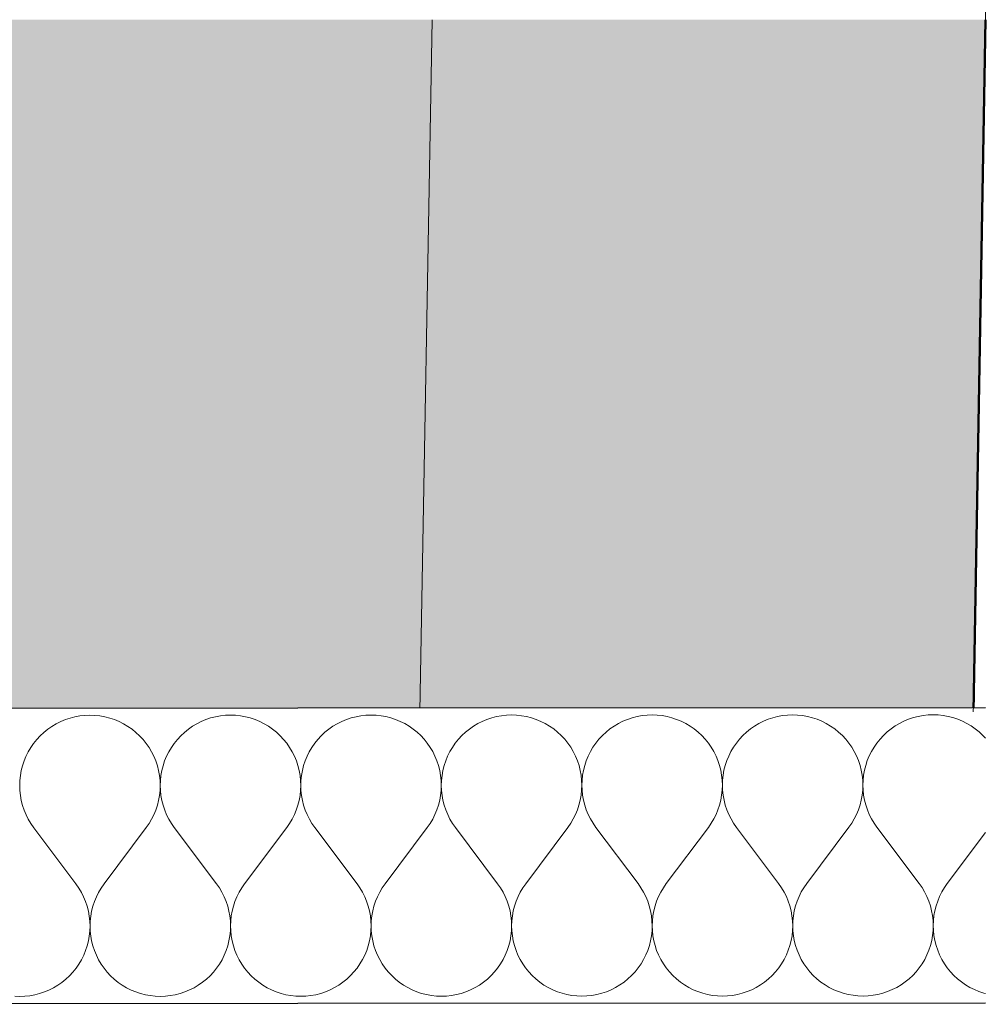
# Model space of a CAD drawing. Header units: millimetres. Extents: x -25972 to 4435, y -2839 to 20217.
# Tile 18 of 110: x -16533 to -16009, y 191 to 725. Entities that reach past the tile are written whole.
import ezdxf

# ---------------------------------------------------------------- set-up
doc = ezdxf.new("R2010")
doc.units = ezdxf.units.MM
doc.header["$MEASUREMENT"] = 0
doc.linetypes.add('Wipeout_Contour', pattern=[1000, 0, -1000])
for name, color, linetype in [('7._POHLED ZÁPADNÍ_2_2D prvky - obecné', 7, 'Continuous'), ('7._POHLED ZÁPADNÍ_2_3D prvky fasada nove', 7, 'Continuous'), ('7._POHLED ZÁPADNÍ_2_Konstrukce - nosné', 7, 'Continuous'), ('7._POHLED ZÁPADNÍ_2_Nové_Konstrukce - nosné', 7, 'Continuous'), ('7._POHLED ZÁPADNÍ_2_Nové_Výplně – Řezové', 7, 'Continuous'), ('7._POHLED ZÁPADNÍ_2_Výplně – Řezové', 7, 'Continuous')]:
    doc.layers.add(name, color=color, linetype=linetype)

# ---------------------------------------------------------------- blocks, each defined once
blk = doc.blocks.new('*X15', base_point=(-26263.07, -5016.56))
at = {"layer": '7._POHLED ZÁPADNÍ_2_Nové_Výplně – Řezové', "color": 21, "linetype": 'Continuous', "lineweight": 20, "true_color": 0xffaaaa}
for p, q in [((-16503.51, 346.96), (-16506.14, 346.28)), ((-16500.83, 347.44), (-16503.51, 346.96)), ((-16498.13, 347.73), (-16500.83, 347.44)), ((-16495.41, 347.83), (-16498.13, 347.73)), ((-16492.69, 347.73), (-16495.41, 347.83)), ((-16489.98, 347.45), (-16492.69, 347.73)), ((-16487.31, 346.96), (-16489.98, 347.45)), ((-16484.67, 346.29), (-16487.31, 346.96)), ((-16427.32, 346.99), (-16429.95, 346.32)), ((-16424.64, 347.48), (-16427.32, 346.99)), ((-16421.94, 347.77), (-16424.64, 347.48)), ((-16419.22, 347.87), (-16421.94, 347.77)), ((-16416.5, 347.77), (-16419.22, 347.87)), ((-16413.79, 347.48), (-16416.5, 347.77)), ((-16411.12, 347), (-16413.79, 347.48)), ((-16408.48, 346.33), (-16411.12, 347)), ((-16351.13, 347.03), (-16353.76, 346.35)), ((-16348.45, 347.51), (-16351.13, 347.03)), ((-16345.74, 347.81), (-16348.45, 347.51)), ((-16343.03, 347.9), (-16345.74, 347.81)), ((-16340.31, 347.81), (-16343.03, 347.9)), ((-16337.6, 347.52), (-16340.31, 347.81)), ((-16334.92, 347.04), (-16337.6, 347.52)), ((-16332.29, 346.36), (-16334.92, 347.04)), ((-16274.94, 347.07), (-16277.57, 346.39)), ((-16272.26, 347.55), (-16274.94, 347.07)), ((-16269.55, 347.84), (-16272.26, 347.55)), ((-16266.84, 347.94), (-16269.55, 347.84)), ((-16264.12, 347.84), (-16266.84, 347.94)), ((-16261.41, 347.55), (-16264.12, 347.84)), ((-16258.73, 347.07), (-16261.41, 347.55)), ((-16256.1, 346.4), (-16258.73, 347.07)), ((-16198.75, 347.1), (-16201.38, 346.43)), ((-16196.07, 347.59), (-16198.75, 347.1)), ((-16193.36, 347.88), (-16196.07, 347.59)), ((-16190.65, 347.98), (-16193.36, 347.88)), ((-16187.93, 347.88), (-16190.65, 347.98)), ((-16185.22, 347.59), (-16187.93, 347.88)), ((-16182.54, 347.11), (-16185.22, 347.59)), ((-16179.91, 346.44), (-16182.54, 347.11)), ((-16122.56, 347.14), (-16125.19, 346.46)), ((-16119.88, 347.62), (-16122.56, 347.14)), ((-16117.17, 347.92), (-16119.88, 347.62)), ((-16114.45, 348.01), (-16117.17, 347.92)), ((-16111.74, 347.92), (-16114.45, 348.01)), ((-16109.03, 347.63), (-16111.74, 347.92)), ((-16106.35, 347.15), (-16109.03, 347.63)), ((-16103.72, 346.47), (-16106.35, 347.15)), ((-16046.36, 347.17), (-16049, 346.5)), ((-16043.69, 347.66), (-16046.36, 347.17)), ((-16040.98, 347.95), (-16043.69, 347.66)), ((-16038.26, 348.05), (-16040.98, 347.95)), ((-16035.55, 347.95), (-16038.26, 348.05)), ((-16032.84, 347.66), (-16035.55, 347.95)), ((-16030.16, 347.18), (-16032.84, 347.66)), ((-16027.53, 346.51), (-16030.16, 347.18)), ((-16516.01, 341.77), (-16518.24, 340.22)), ((-16513.67, 343.16), (-16516.01, 341.77)), ((-16511.24, 344.38), (-16513.67, 343.16)), ((-16508.72, 345.42), (-16511.24, 344.38)), ((-16506.14, 346.28), (-16508.72, 345.42)), ((-16482.09, 345.43), (-16484.67, 346.29)), ((-16479.57, 344.39), (-16482.09, 345.43)), ((-16477.14, 343.18), (-16479.57, 344.39)), ((-16474.8, 341.79), (-16477.14, 343.18)), ((-16472.57, 340.24), (-16474.8, 341.79)), ((-16439.82, 341.81), (-16442.05, 340.25)), ((-16437.48, 343.19), (-16439.82, 341.81)), ((-16435.05, 344.41), (-16437.48, 343.19)), ((-16432.53, 345.46), (-16435.05, 344.41)), ((-16429.95, 346.32), (-16432.53, 345.46)), ((-16405.9, 345.47), (-16408.48, 346.33)), ((-16403.38, 344.43), (-16405.9, 345.47)), ((-16400.95, 343.21), (-16403.38, 344.43)), ((-16398.61, 341.82), (-16400.95, 343.21)), ((-16396.38, 340.27), (-16398.61, 341.82)), ((-16363.63, 341.84), (-16365.86, 340.29)), ((-16361.29, 343.23), (-16363.63, 341.84)), ((-16358.86, 344.45), (-16361.29, 343.23)), ((-16356.34, 345.49), (-16358.86, 344.45)), ((-16353.76, 346.35), (-16356.34, 345.49)), ((-16329.71, 345.51), (-16332.29, 346.36)), ((-16327.19, 344.47), (-16329.71, 345.51)), ((-16324.76, 343.25), (-16327.19, 344.47)), ((-16322.42, 341.86), (-16324.76, 343.25)), ((-16320.18, 340.31), (-16322.42, 341.86)), ((-16287.44, 341.88), (-16289.67, 340.32)), ((-16285.1, 343.27), (-16287.44, 341.88)), ((-16282.67, 344.49), (-16285.1, 343.27)), ((-16280.15, 345.53), (-16282.67, 344.49)), ((-16277.57, 346.39), (-16280.15, 345.53)), ((-16253.52, 345.54), (-16256.1, 346.4)), ((-16251, 344.5), (-16253.52, 345.54)), ((-16248.57, 343.29), (-16251, 344.5)), ((-16246.23, 341.9), (-16248.57, 343.29)), ((-16243.99, 340.35), (-16246.23, 341.9)), ((-16211.25, 341.91), (-16213.48, 340.36)), ((-16208.91, 343.3), (-16211.25, 341.91)), ((-16206.47, 344.52), (-16208.91, 343.3)), ((-16203.96, 345.57), (-16206.47, 344.52)), ((-16201.38, 346.43), (-16203.96, 345.57)), ((-16177.33, 345.58), (-16179.91, 346.44)), ((-16174.81, 344.54), (-16177.33, 345.58)), ((-16172.38, 343.32), (-16174.81, 344.54)), ((-16170.04, 341.93), (-16172.38, 343.32)), ((-16167.8, 340.38), (-16170.04, 341.93)), ((-16135.06, 341.95), (-16137.29, 340.4)), ((-16132.72, 343.34), (-16135.06, 341.95)), ((-16130.28, 344.56), (-16132.72, 343.34)), ((-16127.77, 345.6), (-16130.28, 344.56)), ((-16125.19, 346.46), (-16127.77, 345.6)), ((-16101.14, 345.62), (-16103.72, 346.47)), ((-16098.62, 344.58), (-16101.14, 345.62)), ((-16096.19, 343.36), (-16098.62, 344.58)), ((-16093.85, 341.97), (-16096.19, 343.36)), ((-16091.61, 340.42), (-16093.85, 341.97)), ((-16058.86, 341.99), (-16061.1, 340.43)), ((-16056.53, 343.38), (-16058.86, 341.99)), ((-16054.09, 344.6), (-16056.53, 343.38)), ((-16051.58, 345.64), (-16054.09, 344.6)), ((-16049, 346.5), (-16051.58, 345.64)), ((-16024.94, 345.65), (-16027.53, 346.51)), ((-16022.43, 344.61), (-16024.94, 345.65)), ((-16020, 343.4), (-16022.43, 344.61)), ((-16017.66, 342.01), (-16020, 343.4)), ((-16015.42, 340.46), (-16017.66, 342.01)), ((-16522.35, 336.65), (-16524.2, 334.66)), ((-16520.36, 338.51), (-16522.35, 336.65)), ((-16518.24, 340.22), (-16520.36, 338.51)), ((-16470.45, 338.53), (-16472.57, 340.24)), ((-16468.46, 336.68), (-16470.45, 338.53)), ((-16466.6, 334.69), (-16468.46, 336.68)), ((-16446.16, 336.69), (-16448.01, 334.7)), ((-16444.17, 338.54), (-16446.16, 336.69)), ((-16442.05, 340.25), (-16444.17, 338.54)), ((-16394.26, 338.57), (-16396.38, 340.27)), ((-16392.27, 336.71), (-16394.26, 338.57)), ((-16390.41, 334.72), (-16392.27, 336.71)), ((-16369.97, 336.72), (-16371.82, 334.73)), ((-16367.98, 338.58), (-16369.97, 336.72)), ((-16365.86, 340.29), (-16367.98, 338.58)), ((-16318.07, 338.6), (-16320.18, 340.31)), ((-16316.07, 336.75), (-16318.07, 338.6)), ((-16314.22, 334.76), (-16316.07, 336.75)), ((-16293.78, 336.76), (-16295.63, 334.77)), ((-16291.79, 338.62), (-16293.78, 336.76)), ((-16289.67, 340.32), (-16291.79, 338.62)), ((-16241.88, 338.64), (-16243.99, 340.35)), ((-16239.88, 336.79), (-16241.88, 338.64)), ((-16238.03, 334.8), (-16239.88, 336.79)), ((-16217.59, 336.8), (-16219.44, 334.8)), ((-16215.6, 338.65), (-16217.59, 336.8)), ((-16213.48, 340.36), (-16215.6, 338.65)), ((-16165.69, 338.68), (-16167.8, 340.38)), ((-16163.69, 336.82), (-16165.69, 338.68)), ((-16161.84, 334.83), (-16163.69, 336.82)), ((-16141.4, 336.83), (-16143.25, 334.84)), ((-16139.41, 338.69), (-16141.4, 336.83)), ((-16137.29, 340.4), (-16139.41, 338.69)), ((-16089.49, 338.71), (-16091.61, 340.42)), ((-16087.5, 336.86), (-16089.49, 338.71)), ((-16085.65, 334.87), (-16087.5, 336.86)), ((-16065.2, 336.87), (-16067.06, 334.88)), ((-16063.22, 338.73), (-16065.2, 336.87)), ((-16061.1, 340.43), (-16063.22, 338.73)), ((-16013.3, 338.75), (-16015.42, 340.46)), ((-16011.31, 336.9), (-16013.3, 338.75)), ((-16009.95, 335.43), (-16011.31, 336.9)), ((-16525.91, 332.54), (-16527.45, 330.3)), ((-16524.2, 334.66), (-16525.91, 332.54)), ((-16464.89, 332.57), (-16466.6, 334.69)), ((-16463.34, 330.33), (-16464.89, 332.57)), ((-16449.71, 332.58), (-16451.26, 330.34)), ((-16448.01, 334.7), (-16449.71, 332.58)), ((-16388.7, 332.6), (-16390.41, 334.72)), ((-16387.15, 330.37), (-16388.7, 332.6)), ((-16373.52, 332.61), (-16375.07, 330.38)), ((-16371.82, 334.73), (-16373.52, 332.61)), ((-16312.51, 332.64), (-16314.22, 334.76)), ((-16310.96, 330.41), (-16312.51, 332.64)), ((-16297.33, 332.65), (-16298.88, 330.41)), ((-16295.63, 334.77), (-16297.33, 332.65)), ((-16236.32, 332.68), (-16238.03, 334.8)), ((-16234.77, 330.44), (-16236.32, 332.68)), ((-16221.14, 332.69), (-16222.69, 330.45)), ((-16219.44, 334.8), (-16221.14, 332.69)), ((-16160.13, 332.71), (-16161.84, 334.83)), ((-16158.58, 330.48), (-16160.13, 332.71)), ((-16144.95, 332.72), (-16146.5, 330.49)), ((-16143.25, 334.84), (-16144.95, 332.72)), ((-16083.94, 332.75), (-16085.65, 334.87)), ((-16082.39, 330.52), (-16083.94, 332.75)), ((-16068.76, 332.76), (-16070.31, 330.52)), ((-16067.06, 334.88), (-16068.76, 332.76)), ((-16530.06, 325.53), (-16531.09, 323.01)), ((-16528.84, 327.96), (-16530.06, 325.53)), ((-16527.45, 330.3), (-16528.84, 327.96)), ((-16461.95, 327.99), (-16463.34, 330.33)), ((-16460.74, 325.56), (-16461.95, 327.99)), ((-16459.7, 323.05), (-16460.74, 325.56)), ((-16453.87, 325.56), (-16454.9, 323.05)), ((-16452.65, 328), (-16453.87, 325.56)), ((-16451.26, 330.34), (-16452.65, 328)), ((-16385.76, 328.03), (-16387.15, 330.37)), ((-16384.55, 325.6), (-16385.76, 328.03)), ((-16383.5, 323.08), (-16384.55, 325.6)), ((-16377.68, 325.6), (-16378.71, 323.09)), ((-16376.46, 328.03), (-16377.68, 325.6)), ((-16375.07, 330.38), (-16376.46, 328.03)), ((-16309.57, 328.07), (-16310.96, 330.41)), ((-16308.36, 325.63), (-16309.57, 328.07)), ((-16307.31, 323.12), (-16308.36, 325.63)), ((-16301.48, 325.64), (-16302.52, 323.12)), ((-16300.27, 328.07), (-16301.48, 325.64)), ((-16298.88, 330.41), (-16300.27, 328.07)), ((-16233.38, 328.1), (-16234.77, 330.44)), ((-16232.16, 325.67), (-16233.38, 328.1)), ((-16231.12, 323.16), (-16232.16, 325.67)), ((-16225.29, 325.67), (-16226.33, 323.16)), ((-16224.08, 328.11), (-16225.29, 325.67)), ((-16222.69, 330.45), (-16224.08, 328.11)), ((-16157.19, 328.14), (-16158.58, 330.48)), ((-16155.97, 325.71), (-16157.19, 328.14)), ((-16154.93, 323.19), (-16155.97, 325.71)), ((-16149.1, 325.71), (-16150.14, 323.2)), ((-16147.89, 328.14), (-16149.1, 325.71)), ((-16146.5, 330.49), (-16147.89, 328.14)), ((-16081, 328.18), (-16082.39, 330.52)), ((-16079.78, 325.74), (-16081, 328.18)), ((-16078.74, 323.23), (-16079.78, 325.74)), ((-16072.91, 325.75), (-16073.95, 323.23)), ((-16071.7, 328.18), (-16072.91, 325.75)), ((-16070.31, 330.52), (-16071.7, 328.18)), ((-16531.95, 320.43), (-16532.62, 317.79)), ((-16531.09, 323.01), (-16531.95, 320.43)), ((-16458.84, 320.47), (-16459.7, 323.05)), ((-16458.16, 317.83), (-16458.84, 320.47)), ((-16455.76, 320.47), (-16456.43, 317.83)), ((-16454.9, 323.05), (-16455.76, 320.47)), ((-16382.65, 320.5), (-16383.5, 323.08)), ((-16381.97, 317.87), (-16382.65, 320.5)), ((-16379.57, 320.5), (-16380.24, 317.87)), ((-16378.71, 323.09), (-16379.57, 320.5)), ((-16306.46, 320.54), (-16307.31, 323.12)), ((-16305.78, 317.9), (-16306.46, 320.54)), ((-16303.38, 320.54), (-16304.05, 317.9)), ((-16302.52, 323.12), (-16303.38, 320.54)), ((-16230.26, 320.58), (-16231.12, 323.16)), ((-16229.59, 317.94), (-16230.26, 320.58)), ((-16227.19, 320.58), (-16227.86, 317.94)), ((-16226.33, 323.16), (-16227.19, 320.58)), ((-16154.07, 320.61), (-16154.93, 323.19)), ((-16153.4, 317.98), (-16154.07, 320.61)), ((-16151, 320.61), (-16151.67, 317.98)), ((-16150.14, 323.2), (-16151, 320.61)), ((-16077.88, 320.65), (-16078.74, 323.23)), ((-16077.21, 318.01), (-16077.88, 320.65)), ((-16074.81, 320.65), (-16075.48, 318.01)), ((-16073.95, 323.23), (-16074.81, 320.65)), ((-16533.1, 315.12), (-16533.39, 312.41)), ((-16532.62, 317.79), (-16533.1, 315.12)), ((-16457.68, 315.15), (-16458.16, 317.83)), ((-16457.39, 312.45), (-16457.68, 315.15)), ((-16456.91, 315.15), (-16457.2, 312.45)), ((-16456.43, 317.83), (-16456.91, 315.15)), ((-16381.49, 315.19), (-16381.97, 317.87)), ((-16381.2, 312.48), (-16381.49, 315.19)), ((-16380.72, 315.19), (-16381.01, 312.48)), ((-16380.24, 317.87), (-16380.72, 315.19)), ((-16305.3, 315.23), (-16305.78, 317.9)), ((-16305.01, 312.52), (-16305.3, 315.23)), ((-16304.53, 315.23), (-16304.82, 312.52)), ((-16304.05, 317.9), (-16304.53, 315.23)), ((-16229.11, 315.26), (-16229.59, 317.94)), ((-16228.82, 312.56), (-16229.11, 315.26)), ((-16228.34, 315.26), (-16228.63, 312.56)), ((-16227.86, 317.94), (-16228.34, 315.26)), ((-16152.92, 315.3), (-16153.4, 317.98)), ((-16152.63, 312.59), (-16152.92, 315.3)), ((-16152.15, 315.3), (-16152.44, 312.59)), ((-16151.67, 317.98), (-16152.15, 315.3)), ((-16076.73, 315.34), (-16077.21, 318.01)), ((-16076.44, 312.63), (-16076.73, 315.34)), ((-16075.96, 315.34), (-16076.25, 312.63)), ((-16075.48, 318.01), (-16075.96, 315.34)), ((-16533.39, 312.41), (-16533.48, 309.69)), ((-16533.48, 309.69), (-16533.38, 306.97)), ((-16457.29, 309.73), (-16457.39, 312.45)), ((-16457.39, 307.01), (-16457.29, 309.73)), ((-16457.2, 312.45), (-16457.29, 309.73)), ((-16457.29, 309.73), (-16457.19, 307.01)), ((-16381.1, 309.77), (-16381.2, 312.48)), ((-16381.2, 307.05), (-16381.1, 309.77)), ((-16381.01, 312.48), (-16381.1, 309.77)), ((-16381.1, 309.77), (-16381, 307.05)), ((-16304.91, 309.8), (-16305.01, 312.52)), ((-16305.01, 307.08), (-16304.91, 309.8)), ((-16304.82, 312.52), (-16304.91, 309.8)), ((-16304.91, 309.8), (-16304.81, 307.08)), ((-16228.72, 309.84), (-16228.82, 312.56)), ((-16228.82, 307.12), (-16228.72, 309.84)), ((-16228.63, 312.56), (-16228.72, 309.84)), ((-16228.72, 309.84), (-16228.62, 307.12)), ((-16152.53, 309.88), (-16152.63, 312.59)), ((-16152.63, 307.16), (-16152.53, 309.88)), ((-16152.44, 312.59), (-16152.53, 309.88)), ((-16152.53, 309.88), (-16152.43, 307.16)), ((-16076.34, 309.91), (-16076.44, 312.63)), ((-16076.44, 307.19), (-16076.34, 309.91)), ((-16076.25, 312.63), (-16076.34, 309.91)), ((-16076.34, 309.91), (-16076.24, 307.19)), ((-16533.38, 306.97), (-16533.09, 304.27)), ((-16533.09, 304.27), (-16532.6, 301.59)), ((-16458.17, 301.63), (-16457.68, 304.31)), ((-16457.68, 304.31), (-16457.39, 307.01)), ((-16457.19, 307.01), (-16456.9, 304.31)), ((-16456.9, 304.31), (-16456.41, 301.63)), ((-16381.98, 301.66), (-16381.49, 304.34)), ((-16381.49, 304.34), (-16381.2, 307.05)), ((-16381, 307.05), (-16380.71, 304.34)), ((-16380.71, 304.34), (-16380.22, 301.67)), ((-16305.79, 301.7), (-16305.3, 304.38)), ((-16305.3, 304.38), (-16305.01, 307.08)), ((-16304.81, 307.08), (-16304.52, 304.38)), ((-16304.52, 304.38), (-16304.03, 301.7)), ((-16229.59, 301.74), (-16229.11, 304.42)), ((-16229.11, 304.42), (-16228.82, 307.12)), ((-16228.62, 307.12), (-16228.33, 304.42)), ((-16228.33, 304.42), (-16227.84, 301.74)), ((-16153.4, 301.77), (-16152.92, 304.45)), ((-16152.92, 304.45), (-16152.63, 307.16)), ((-16152.43, 307.16), (-16152.14, 304.45)), ((-16152.14, 304.45), (-16151.65, 301.78)), ((-16077.21, 301.81), (-16076.73, 304.49)), ((-16076.73, 304.49), (-16076.44, 307.19)), ((-16076.24, 307.19), (-16075.95, 304.49)), ((-16075.95, 304.49), (-16075.46, 301.81)), ((-16532.6, 301.59), (-16531.93, 298.96)), ((-16531.93, 298.96), (-16531.07, 296.38)), ((-16459.7, 296.41), (-16458.84, 298.99)), ((-16458.84, 298.99), (-16458.17, 301.63)), ((-16456.41, 301.63), (-16455.74, 298.99)), ((-16455.74, 298.99), (-16454.87, 296.41)), ((-16383.51, 296.45), (-16382.65, 299.03)), ((-16382.65, 299.03), (-16381.98, 301.66)), ((-16380.22, 301.67), (-16379.55, 299.03)), ((-16379.55, 299.03), (-16378.68, 296.45)), ((-16307.32, 296.48), (-16306.46, 299.07)), ((-16306.46, 299.07), (-16305.79, 301.7)), ((-16304.03, 301.7), (-16303.36, 299.07)), ((-16303.36, 299.07), (-16302.49, 296.49)), ((-16231.13, 296.52), (-16230.27, 299.1)), ((-16230.27, 299.1), (-16229.59, 301.74)), ((-16227.84, 301.74), (-16227.17, 299.1)), ((-16227.17, 299.1), (-16226.3, 296.52)), ((-16154.94, 296.56), (-16154.08, 299.14)), ((-16154.08, 299.14), (-16153.4, 301.77)), ((-16151.65, 301.78), (-16150.98, 299.14)), ((-16150.98, 299.14), (-16150.11, 296.56)), ((-16078.75, 296.59), (-16077.89, 299.18)), ((-16077.89, 299.18), (-16077.21, 301.81)), ((-16075.46, 301.81), (-16074.78, 299.18)), ((-16074.78, 299.18), (-16073.92, 296.6)), ((-16531.07, 296.38), (-16530.02, 293.87)), ((-16530.02, 293.87), (-16528.8, 291.43)), ((-16461.96, 291.47), (-16460.74, 293.9)), ((-16460.74, 293.9), (-16459.7, 296.41)), ((-16454.87, 296.41), (-16453.83, 293.9)), ((-16453.83, 293.9), (-16452.61, 291.47)), ((-16385.77, 291.5), (-16384.55, 293.93)), ((-16384.55, 293.93), (-16383.51, 296.45)), ((-16378.68, 296.45), (-16377.64, 293.94)), ((-16377.64, 293.94), (-16376.42, 291.51)), ((-16309.58, 291.54), (-16308.36, 293.97)), ((-16308.36, 293.97), (-16307.32, 296.48)), ((-16302.49, 296.49), (-16301.45, 293.97)), ((-16301.45, 293.97), (-16300.23, 291.54)), ((-16233.39, 291.58), (-16232.17, 294.01)), ((-16232.17, 294.01), (-16231.13, 296.52)), ((-16226.3, 296.52), (-16225.26, 294.01)), ((-16225.26, 294.01), (-16224.04, 291.58)), ((-16157.2, 291.61), (-16155.98, 294.04)), ((-16155.98, 294.04), (-16154.94, 296.56)), ((-16150.11, 296.56), (-16149.07, 294.05)), ((-16149.07, 294.05), (-16147.85, 291.62)), ((-16081.01, 291.65), (-16079.79, 294.08)), ((-16079.79, 294.08), (-16078.75, 296.59)), ((-16073.92, 296.6), (-16072.88, 294.08)), ((-16072.88, 294.08), (-16071.66, 291.65)), ((-16528.8, 291.43), (-16527.41, 289.1)), ((-16527.41, 289.1), (-16525.85, 286.86)), ((-16464.9, 286.89), (-16463.35, 289.13)), ((-16463.35, 289.13), (-16461.96, 291.47)), ((-16452.61, 291.47), (-16451.22, 289.13)), ((-16451.22, 289.13), (-16449.66, 286.9)), ((-16388.71, 286.93), (-16387.16, 289.16)), ((-16387.16, 289.16), (-16385.77, 291.5)), ((-16376.42, 291.51), (-16375.03, 289.17)), ((-16375.03, 289.17), (-16373.47, 286.94)), ((-16312.52, 286.97), (-16310.97, 289.2)), ((-16310.97, 289.2), (-16309.58, 291.54)), ((-16300.23, 291.54), (-16298.84, 289.21)), ((-16298.84, 289.21), (-16297.28, 286.97)), ((-16236.33, 287), (-16234.78, 289.24)), ((-16234.78, 289.24), (-16233.39, 291.58)), ((-16224.04, 291.58), (-16222.65, 289.24)), ((-16222.65, 289.24), (-16221.09, 287.01)), ((-16160.14, 287.04), (-16158.59, 289.27)), ((-16158.59, 289.27), (-16157.2, 291.61)), ((-16147.85, 291.62), (-16146.46, 289.28)), ((-16146.46, 289.28), (-16144.9, 287.05)), ((-16083.95, 287.08), (-16082.4, 289.31)), ((-16082.4, 289.31), (-16081.01, 291.65)), ((-16071.66, 291.65), (-16070.27, 289.32)), ((-16070.27, 289.32), (-16068.71, 287.08)), ((-16525.85, 286.86), (-16502.98, 256.4)), ((-16464.9, 286.89), (-16487.74, 256.41)), ((-16449.66, 286.9), (-16426.79, 256.43)), ((-16388.71, 286.93), (-16411.55, 256.44)), ((-16373.47, 286.94), (-16350.6, 256.47)), ((-16312.52, 286.97), (-16335.36, 256.48)), ((-16297.28, 286.97), (-16274.41, 256.51)), ((-16236.33, 287), (-16259.17, 256.52)), ((-16221.09, 287.01), (-16198.22, 256.54)), ((-16160.14, 287.04), (-16182.98, 256.55)), ((-16144.9, 287.05), (-16122.03, 256.58)), ((-16083.95, 287.08), (-16106.79, 256.59)), ((-16068.71, 287.08), (-16045.84, 256.62)), ((-16009.93, 284.22), (-16030.6, 256.63)), ((-16501.43, 254.17), (-16502.98, 256.4)), ((-16487.74, 256.41), (-16489.3, 254.17)), ((-16425.24, 254.2), (-16426.79, 256.43)), ((-16411.55, 256.44), (-16413.11, 254.21)), ((-16349.05, 254.24), (-16350.6, 256.47)), ((-16335.36, 256.48), (-16336.92, 254.24)), ((-16272.86, 254.28), (-16274.41, 256.51)), ((-16259.17, 256.52), (-16260.73, 254.28)), ((-16196.67, 254.31), (-16198.22, 256.54)), ((-16182.98, 256.55), (-16184.53, 254.32)), ((-16120.48, 254.35), (-16122.03, 256.58)), ((-16106.79, 256.59), (-16108.34, 254.35)), ((-16044.28, 254.39), (-16045.84, 256.62)), ((-16030.6, 256.63), (-16032.15, 254.39)), ((-16500.04, 251.83), (-16501.43, 254.17)), ((-16498.82, 249.4), (-16500.04, 251.83)), ((-16490.69, 251.83), (-16491.9, 249.4)), ((-16489.3, 254.17), (-16490.69, 251.83)), ((-16423.85, 251.86), (-16425.24, 254.2)), ((-16422.62, 249.43), (-16423.85, 251.86)), ((-16414.5, 251.87), (-16415.71, 249.44)), ((-16413.11, 254.21), (-16414.5, 251.87)), ((-16347.66, 251.9), (-16349.05, 254.24)), ((-16346.43, 249.47), (-16347.66, 251.9)), ((-16338.3, 251.91), (-16339.52, 249.47)), ((-16336.92, 254.24), (-16338.3, 251.91)), ((-16271.46, 251.94), (-16272.86, 254.28)), ((-16270.24, 249.51), (-16271.46, 251.94)), ((-16262.11, 251.94), (-16263.33, 249.51)), ((-16260.73, 254.28), (-16262.11, 251.94)), ((-16195.27, 251.97), (-16196.67, 254.31)), ((-16194.05, 249.54), (-16195.27, 251.97)), ((-16185.92, 251.98), (-16187.14, 249.55)), ((-16184.53, 254.32), (-16185.92, 251.98)), ((-16119.08, 252.01), (-16120.48, 254.35)), ((-16117.86, 249.58), (-16119.08, 252.01)), ((-16109.73, 252.02), (-16110.95, 249.58)), ((-16108.34, 254.35), (-16109.73, 252.02)), ((-16042.89, 252.05), (-16044.28, 254.39)), ((-16041.67, 249.62), (-16042.89, 252.05)), ((-16033.54, 252.05), (-16034.76, 249.62)), ((-16032.15, 254.39), (-16033.54, 252.05)), ((-16497.77, 246.88), (-16498.82, 249.4)), ((-16496.91, 244.3), (-16497.77, 246.88)), ((-16492.95, 246.89), (-16493.81, 244.31)), ((-16491.9, 249.4), (-16492.95, 246.89)), ((-16421.58, 246.92), (-16422.62, 249.43)), ((-16420.72, 244.34), (-16421.58, 246.92)), ((-16416.76, 246.92), (-16417.62, 244.34)), ((-16415.71, 249.44), (-16416.76, 246.92)), ((-16345.39, 246.96), (-16346.43, 249.47)), ((-16344.53, 244.38), (-16345.39, 246.96)), ((-16340.57, 246.96), (-16341.43, 244.38)), ((-16339.52, 249.47), (-16340.57, 246.96)), ((-16269.2, 246.99), (-16270.24, 249.51)), ((-16268.34, 244.41), (-16269.2, 246.99)), ((-16264.37, 247), (-16265.23, 244.42)), ((-16263.33, 249.51), (-16264.37, 247)), ((-16193.01, 247.03), (-16194.05, 249.54)), ((-16192.15, 244.45), (-16193.01, 247.03)), ((-16188.18, 247.03), (-16189.04, 244.45)), ((-16187.14, 249.55), (-16188.18, 247.03)), ((-16116.82, 247.07), (-16117.86, 249.58)), ((-16115.96, 244.49), (-16116.82, 247.07)), ((-16111.99, 247.07), (-16112.85, 244.49)), ((-16110.95, 249.58), (-16111.99, 247.07)), ((-16040.63, 247.1), (-16041.67, 249.62)), ((-16039.77, 244.52), (-16040.63, 247.1)), ((-16035.8, 247.11), (-16036.66, 244.53)), ((-16034.76, 249.62), (-16035.8, 247.11)), ((-16496.23, 241.67), (-16496.91, 244.3)), ((-16495.75, 238.99), (-16496.23, 241.67)), ((-16494.48, 241.67), (-16494.96, 238.99)), ((-16493.81, 244.31), (-16494.48, 241.67)), ((-16420.04, 241.71), (-16420.72, 244.34)), ((-16419.56, 239.03), (-16420.04, 241.71)), ((-16418.29, 241.71), (-16418.77, 239.03)), ((-16417.62, 244.34), (-16418.29, 241.71)), ((-16343.85, 241.74), (-16344.53, 244.38)), ((-16343.37, 239.07), (-16343.85, 241.74)), ((-16342.1, 241.74), (-16342.58, 239.07)), ((-16341.43, 244.38), (-16342.1, 241.74)), ((-16267.66, 241.78), (-16268.34, 244.41)), ((-16267.17, 239.1), (-16267.66, 241.78)), ((-16265.91, 241.78), (-16266.39, 239.1)), ((-16265.23, 244.42), (-16265.91, 241.78)), ((-16191.47, 241.82), (-16192.15, 244.45)), ((-16190.98, 239.14), (-16191.47, 241.82)), ((-16189.72, 241.82), (-16190.2, 239.14)), ((-16189.04, 244.45), (-16189.72, 241.82)), ((-16115.28, 241.85), (-16115.96, 244.49)), ((-16114.79, 239.18), (-16115.28, 241.85)), ((-16113.53, 241.85), (-16114.01, 239.18)), ((-16112.85, 244.49), (-16113.53, 241.85)), ((-16039.09, 241.89), (-16039.77, 244.52)), ((-16038.6, 239.21), (-16039.09, 241.89)), ((-16037.34, 241.89), (-16037.82, 239.21)), ((-16036.66, 244.53), (-16037.34, 241.89)), ((-16495.45, 236.29), (-16495.75, 238.99)), ((-16495.35, 233.57), (-16495.45, 236.29)), ((-16495.25, 236.29), (-16495.35, 233.57)), ((-16494.96, 238.99), (-16495.25, 236.29)), ((-16419.26, 236.32), (-16419.56, 239.03)), ((-16419.16, 233.61), (-16419.26, 236.32)), ((-16419.06, 236.32), (-16419.16, 233.61)), ((-16418.77, 239.03), (-16419.06, 236.32)), ((-16343.07, 236.36), (-16343.37, 239.07)), ((-16342.97, 233.64), (-16343.07, 236.36)), ((-16342.87, 236.36), (-16342.97, 233.64)), ((-16342.58, 239.07), (-16342.87, 236.36)), ((-16266.88, 236.4), (-16267.17, 239.1)), ((-16266.78, 233.68), (-16266.88, 236.4)), ((-16266.68, 236.4), (-16266.78, 233.68)), ((-16266.39, 239.1), (-16266.68, 236.4)), ((-16190.69, 236.43), (-16190.98, 239.14)), ((-16190.59, 233.72), (-16190.69, 236.43)), ((-16190.49, 236.43), (-16190.59, 233.72)), ((-16190.2, 239.14), (-16190.49, 236.43)), ((-16114.5, 236.47), (-16114.79, 239.18)), ((-16114.4, 233.75), (-16114.5, 236.47)), ((-16114.3, 236.47), (-16114.4, 233.75)), ((-16114.01, 239.18), (-16114.3, 236.47)), ((-16038.31, 236.51), (-16038.6, 239.21)), ((-16038.21, 233.79), (-16038.31, 236.51)), ((-16038.11, 236.51), (-16038.21, 233.79)), ((-16037.82, 239.21), (-16038.11, 236.51)), ((-16495.73, 228.15), (-16495.45, 230.85)), ((-16495.45, 230.85), (-16495.35, 233.57)), ((-16495.35, 233.57), (-16495.26, 230.85)), ((-16495.26, 230.85), (-16494.96, 228.15)), ((-16419.54, 228.18), (-16419.26, 230.89)), ((-16419.26, 230.89), (-16419.16, 233.61)), ((-16419.16, 233.61), (-16419.06, 230.89)), ((-16419.06, 230.89), (-16418.77, 228.18)), ((-16343.35, 228.22), (-16343.07, 230.92)), ((-16343.07, 230.92), (-16342.97, 233.64)), ((-16342.97, 233.64), (-16342.87, 230.92)), ((-16342.87, 230.92), (-16342.58, 228.22)), ((-16267.16, 228.25), (-16266.87, 230.96)), ((-16266.87, 230.96), (-16266.78, 233.68)), ((-16266.78, 233.68), (-16266.68, 230.96)), ((-16266.68, 230.96), (-16266.39, 228.26)), ((-16190.97, 228.29), (-16190.68, 231)), ((-16190.68, 231), (-16190.59, 233.72)), ((-16190.59, 233.72), (-16190.49, 231)), ((-16190.49, 231), (-16190.2, 228.29)), ((-16114.78, 228.33), (-16114.49, 231.03)), ((-16114.49, 231.03), (-16114.4, 233.75)), ((-16114.4, 233.75), (-16114.3, 231.03)), ((-16114.3, 231.03), (-16114.01, 228.33)), ((-16038.59, 228.36), (-16038.3, 231.07)), ((-16038.3, 231.07), (-16038.21, 233.79)), ((-16038.21, 233.79), (-16038.11, 231.07)), ((-16038.11, 231.07), (-16037.82, 228.37)), ((-16496.88, 222.83), (-16496.21, 225.47)), ((-16496.21, 225.47), (-16495.73, 228.15)), ((-16494.96, 228.15), (-16494.48, 225.47)), ((-16494.48, 225.47), (-16493.81, 222.83)), ((-16420.69, 222.87), (-16420.02, 225.5)), ((-16420.02, 225.5), (-16419.54, 228.18)), ((-16418.77, 228.18), (-16418.29, 225.5)), ((-16418.29, 225.5), (-16417.62, 222.87)), ((-16344.5, 222.9), (-16343.83, 225.54)), ((-16343.83, 225.54), (-16343.35, 228.22)), ((-16342.58, 228.22), (-16342.1, 225.54)), ((-16342.1, 225.54), (-16341.43, 222.91)), ((-16268.31, 222.94), (-16267.64, 225.58)), ((-16267.64, 225.58), (-16267.16, 228.25)), ((-16266.39, 228.26), (-16265.91, 225.58)), ((-16265.91, 225.58), (-16265.24, 222.94)), ((-16192.12, 222.98), (-16191.45, 225.61)), ((-16191.45, 225.61), (-16190.97, 228.29)), ((-16190.2, 228.29), (-16189.72, 225.61)), ((-16189.72, 225.61), (-16189.05, 222.98)), ((-16115.93, 223.01), (-16115.26, 225.65)), ((-16115.26, 225.65), (-16114.78, 228.33)), ((-16114.01, 228.33), (-16113.53, 225.65)), ((-16113.53, 225.65), (-16112.86, 223.02)), ((-16039.74, 223.05), (-16039.07, 225.69)), ((-16039.07, 225.69), (-16038.59, 228.36)), ((-16037.82, 228.37), (-16037.34, 225.69)), ((-16037.34, 225.69), (-16036.67, 223.05)), ((-16498.78, 217.73), (-16497.74, 220.25)), ((-16497.74, 220.25), (-16496.88, 222.83)), ((-16493.81, 222.83), (-16492.95, 220.25)), ((-16492.95, 220.25), (-16491.91, 217.74)), ((-16422.59, 217.77), (-16421.55, 220.29)), ((-16421.55, 220.29), (-16420.69, 222.87)), ((-16417.62, 222.87), (-16416.76, 220.29)), ((-16416.76, 220.29), (-16415.72, 217.77)), ((-16346.4, 217.81), (-16345.36, 220.32)), ((-16345.36, 220.32), (-16344.5, 222.9)), ((-16341.43, 222.91), (-16340.57, 220.32)), ((-16340.57, 220.32), (-16339.53, 217.81)), ((-16270.21, 217.84), (-16269.17, 220.36)), ((-16269.17, 220.36), (-16268.31, 222.94)), ((-16265.24, 222.94), (-16264.38, 220.36)), ((-16264.38, 220.36), (-16263.34, 217.85)), ((-16194.02, 217.88), (-16192.98, 220.39)), ((-16192.98, 220.39), (-16192.12, 222.98)), ((-16189.05, 222.98), (-16188.19, 220.4)), ((-16188.19, 220.4), (-16187.15, 217.88)), ((-16117.83, 217.92), (-16116.79, 220.43)), ((-16116.79, 220.43), (-16115.93, 223.01)), ((-16112.86, 223.02), (-16112, 220.43)), ((-16112, 220.43), (-16110.96, 217.92)), ((-16041.64, 217.95), (-16040.6, 220.47)), ((-16040.6, 220.47), (-16039.74, 223.05)), ((-16036.67, 223.05), (-16035.81, 220.47)), ((-16035.81, 220.47), (-16034.77, 217.96)), ((-16501.38, 212.96), (-16500, 215.3)), ((-16500, 215.3), (-16498.78, 217.73)), ((-16491.91, 217.74), (-16490.69, 215.3)), ((-16490.69, 215.3), (-16489.3, 212.97)), ((-16425.19, 213), (-16423.8, 215.34)), ((-16423.8, 215.34), (-16422.59, 217.77)), ((-16415.72, 217.77), (-16414.5, 215.34)), ((-16414.5, 215.34), (-16413.11, 213)), ((-16349, 213.03), (-16347.61, 215.37)), ((-16347.61, 215.37), (-16346.4, 217.81)), ((-16339.53, 217.81), (-16338.31, 215.38)), ((-16338.31, 215.38), (-16336.92, 213.04)), ((-16272.81, 213.07), (-16271.42, 215.41)), ((-16271.42, 215.41), (-16270.21, 217.84)), ((-16263.34, 217.85), (-16262.12, 215.41)), ((-16262.12, 215.41), (-16260.73, 213.07)), ((-16196.62, 213.11), (-16195.23, 215.45)), ((-16195.23, 215.45), (-16194.02, 217.88)), ((-16187.15, 217.88), (-16185.93, 215.45)), ((-16185.93, 215.45), (-16184.54, 213.11)), ((-16120.43, 213.14), (-16119.04, 215.48)), ((-16119.04, 215.48), (-16117.83, 217.92)), ((-16110.96, 217.92), (-16109.74, 215.49)), ((-16109.74, 215.49), (-16108.35, 213.15)), ((-16044.24, 213.18), (-16042.85, 215.52)), ((-16042.85, 215.52), (-16041.64, 217.95)), ((-16034.77, 217.96), (-16033.55, 215.52)), ((-16033.55, 215.52), (-16032.16, 213.18)), ((-16506.49, 206.61), (-16504.64, 208.6)), ((-16504.64, 208.6), (-16502.93, 210.72)), ((-16502.93, 210.72), (-16501.38, 212.96)), ((-16489.3, 212.97), (-16487.75, 210.73)), ((-16487.75, 210.73), (-16486.04, 208.61)), ((-16486.04, 208.61), (-16484.19, 206.62)), ((-16430.3, 206.65), (-16428.45, 208.64)), ((-16428.45, 208.64), (-16426.74, 210.76)), ((-16426.74, 210.76), (-16425.19, 213)), ((-16413.11, 213), (-16411.56, 210.77)), ((-16411.56, 210.77), (-16409.85, 208.65)), ((-16409.85, 208.65), (-16408, 206.66)), ((-16354.11, 206.68), (-16352.26, 208.68)), ((-16352.26, 208.68), (-16350.55, 210.8)), ((-16350.55, 210.8), (-16349, 213.03)), ((-16336.92, 213.04), (-16335.37, 210.8)), ((-16335.37, 210.8), (-16333.66, 208.69)), ((-16333.66, 208.69), (-16331.81, 206.69)), ((-16277.92, 206.72), (-16276.06, 208.71)), ((-16276.06, 208.71), (-16274.36, 210.83)), ((-16274.36, 210.83), (-16272.81, 213.07)), ((-16260.73, 213.07), (-16259.18, 210.84)), ((-16259.18, 210.84), (-16257.47, 208.72)), ((-16257.47, 208.72), (-16255.62, 206.73)), ((-16201.73, 206.76), (-16199.87, 208.75)), ((-16199.87, 208.75), (-16198.17, 210.87)), ((-16198.17, 210.87), (-16196.62, 213.11)), ((-16184.54, 213.11), (-16182.99, 210.88)), ((-16182.99, 210.88), (-16181.28, 208.76)), ((-16181.28, 208.76), (-16179.43, 206.77)), ((-16125.54, 206.79), (-16123.68, 208.79)), ((-16123.68, 208.79), (-16121.98, 210.91)), ((-16121.98, 210.91), (-16120.43, 213.14)), ((-16108.35, 213.15), (-16106.8, 210.91)), ((-16106.8, 210.91), (-16105.09, 208.8)), ((-16105.09, 208.8), (-16103.24, 206.8)), ((-16049.35, 206.83), (-16047.49, 208.82)), ((-16047.49, 208.82), (-16045.79, 210.94)), ((-16045.79, 210.94), (-16044.24, 213.18)), ((-16032.16, 213.18), (-16030.61, 210.95)), ((-16030.61, 210.95), (-16028.9, 208.83)), ((-16028.9, 208.83), (-16027.05, 206.84)), ((-16512.83, 201.49), (-16510.6, 203.05)), ((-16510.6, 203.05), (-16508.48, 204.76)), ((-16508.48, 204.76), (-16506.49, 206.61)), ((-16484.19, 206.62), (-16482.2, 204.77)), ((-16482.2, 204.77), (-16480.08, 203.06)), ((-16480.08, 203.06), (-16477.84, 201.51)), ((-16436.64, 201.53), (-16434.4, 203.08)), ((-16434.4, 203.08), (-16432.29, 204.79)), ((-16432.29, 204.79), (-16430.3, 206.65)), ((-16408, 206.66), (-16406.01, 204.8)), ((-16406.01, 204.8), (-16403.89, 203.1)), ((-16403.89, 203.1), (-16401.65, 201.55)), ((-16360.45, 201.57), (-16358.21, 203.12)), ((-16358.21, 203.12), (-16356.1, 204.83)), ((-16356.1, 204.83), (-16354.11, 206.68)), ((-16331.81, 206.69), (-16329.82, 204.84)), ((-16329.82, 204.84), (-16327.7, 203.13)), ((-16327.7, 203.13), (-16325.46, 201.58)), ((-16284.26, 201.6), (-16282.02, 203.16)), ((-16282.02, 203.16), (-16279.91, 204.87)), ((-16279.91, 204.87), (-16277.92, 206.72)), ((-16255.62, 206.73), (-16253.63, 204.88)), ((-16253.63, 204.88), (-16251.51, 203.17)), ((-16251.51, 203.17), (-16249.27, 201.62)), ((-16208.07, 201.64), (-16205.83, 203.19)), ((-16205.83, 203.19), (-16203.72, 204.9)), ((-16203.72, 204.9), (-16201.73, 206.76)), ((-16179.43, 206.77), (-16177.44, 204.91)), ((-16177.44, 204.91), (-16175.32, 203.21)), ((-16175.32, 203.21), (-16173.08, 201.66)), ((-16131.88, 201.68), (-16129.64, 203.23)), ((-16129.64, 203.23), (-16127.53, 204.94)), ((-16127.53, 204.94), (-16125.54, 206.79)), ((-16103.24, 206.8), (-16101.25, 204.95)), ((-16101.25, 204.95), (-16099.13, 203.24)), ((-16099.13, 203.24), (-16096.89, 201.69)), ((-16055.69, 201.71), (-16053.45, 203.27)), ((-16053.45, 203.27), (-16051.34, 204.97)), ((-16051.34, 204.97), (-16049.35, 206.83)), ((-16027.05, 206.84), (-16025.06, 204.99)), ((-16025.06, 204.99), (-16022.94, 203.28)), ((-16022.94, 203.28), (-16020.7, 201.73)), ((-16522.69, 196.98), (-16520.11, 197.84)), ((-16520.11, 197.84), (-16517.6, 198.88)), ((-16517.6, 198.88), (-16515.17, 200.1)), ((-16515.17, 200.1), (-16512.83, 201.49)), ((-16477.84, 201.51), (-16475.5, 200.12)), ((-16475.5, 200.12), (-16473.07, 198.91)), ((-16473.07, 198.91), (-16470.56, 197.87)), ((-16470.56, 197.87), (-16467.98, 197.01)), ((-16446.5, 197.02), (-16443.92, 197.88)), ((-16443.92, 197.88), (-16441.41, 198.92)), ((-16441.41, 198.92), (-16438.98, 200.14)), ((-16438.98, 200.14), (-16436.64, 201.53)), ((-16401.65, 201.55), (-16399.31, 200.16)), ((-16399.31, 200.16), (-16396.88, 198.94)), ((-16396.88, 198.94), (-16394.37, 197.9)), ((-16394.37, 197.9), (-16391.79, 197.04)), ((-16370.31, 197.05), (-16367.73, 197.91)), ((-16367.73, 197.91), (-16365.22, 198.96)), ((-16365.22, 198.96), (-16362.79, 200.18)), ((-16362.79, 200.18), (-16360.45, 201.57)), ((-16325.46, 201.58), (-16323.12, 200.2)), ((-16323.12, 200.2), (-16320.69, 198.98)), ((-16320.69, 198.98), (-16318.18, 197.94)), ((-16318.18, 197.94), (-16315.6, 197.08)), ((-16294.12, 197.09), (-16291.54, 197.95)), ((-16291.54, 197.95), (-16289.03, 198.99)), ((-16289.03, 198.99), (-16286.6, 200.21)), ((-16286.6, 200.21), (-16284.26, 201.6)), ((-16249.27, 201.62), (-16246.93, 200.23)), ((-16246.93, 200.23), (-16244.5, 199.02)), ((-16244.5, 199.02), (-16241.99, 197.98)), ((-16241.99, 197.98), (-16239.4, 197.12)), ((-16217.93, 197.13), (-16215.35, 197.99)), ((-16215.35, 197.99), (-16212.84, 199.03)), ((-16212.84, 199.03), (-16210.41, 200.25)), ((-16210.41, 200.25), (-16208.07, 201.64)), ((-16173.08, 201.66), (-16170.74, 200.27)), ((-16170.74, 200.27), (-16168.31, 199.05)), ((-16168.31, 199.05), (-16165.8, 198.01)), ((-16165.8, 198.01), (-16163.21, 197.15)), ((-16141.74, 197.16), (-16139.16, 198.02)), ((-16139.16, 198.02), (-16136.65, 199.07)), ((-16136.65, 199.07), (-16134.22, 200.29)), ((-16134.22, 200.29), (-16131.88, 201.68)), ((-16096.89, 201.69), (-16094.55, 200.31)), ((-16094.55, 200.31), (-16092.12, 199.09)), ((-16092.12, 199.09), (-16089.61, 198.05)), ((-16089.61, 198.05), (-16087.02, 197.19)), ((-16065.55, 197.2), (-16062.97, 198.06)), ((-16062.97, 198.06), (-16060.46, 199.1)), ((-16060.46, 199.1), (-16058.02, 200.32)), ((-16058.02, 200.32), (-16055.69, 201.71)), ((-16020.7, 201.73), (-16018.36, 200.34)), ((-16018.36, 200.34), (-16015.93, 199.13)), ((-16015.93, 199.13), (-16013.42, 198.08)), ((-16013.42, 198.08), (-16010.83, 197.23)), ((-16536.15, 195.53), (-16533.43, 195.43)), ((-16533.43, 195.43), (-16530.71, 195.53)), ((-16530.71, 195.53), (-16528.01, 195.82)), ((-16528.01, 195.82), (-16525.33, 196.31)), ((-16525.33, 196.31), (-16522.69, 196.98)), ((-16467.98, 197.01), (-16465.34, 196.34)), ((-16465.34, 196.34), (-16462.66, 195.85)), ((-16462.66, 195.85), (-16459.96, 195.56)), ((-16459.96, 195.56), (-16457.24, 195.47)), ((-16457.24, 195.47), (-16454.52, 195.57)), ((-16454.52, 195.57), (-16451.82, 195.86)), ((-16451.82, 195.86), (-16449.14, 196.34)), ((-16449.14, 196.34), (-16446.5, 197.02)), ((-16391.79, 197.04), (-16389.15, 196.37)), ((-16389.15, 196.37), (-16386.47, 195.89)), ((-16386.47, 195.89), (-16383.77, 195.6)), ((-16383.77, 195.6), (-16381.05, 195.5)), ((-16381.05, 195.5), (-16378.33, 195.6)), ((-16378.33, 195.6), (-16375.62, 195.9)), ((-16375.62, 195.9), (-16372.95, 196.38)), ((-16372.95, 196.38), (-16370.31, 197.05)), ((-16315.6, 197.08), (-16312.96, 196.41)), ((-16312.96, 196.41), (-16310.28, 195.93)), ((-16310.28, 195.93), (-16307.58, 195.64)), ((-16307.58, 195.64), (-16304.86, 195.54)), ((-16304.86, 195.54), (-16302.14, 195.64)), ((-16302.14, 195.64), (-16299.43, 195.93)), ((-16299.43, 195.93), (-16296.76, 196.42)), ((-16296.76, 196.42), (-16294.12, 197.09)), ((-16239.4, 197.12), (-16236.77, 196.45)), ((-16236.77, 196.45), (-16234.09, 195.96)), ((-16234.09, 195.96), (-16231.39, 195.67)), ((-16231.39, 195.67), (-16228.67, 195.58)), ((-16228.67, 195.58), (-16225.95, 195.68)), ((-16225.95, 195.68), (-16223.24, 195.97)), ((-16223.24, 195.97), (-16220.57, 196.45)), ((-16220.57, 196.45), (-16217.93, 197.13)), ((-16163.21, 197.15), (-16160.58, 196.48)), ((-16160.58, 196.48), (-16157.9, 196)), ((-16157.9, 196), (-16155.2, 195.71)), ((-16155.2, 195.71), (-16152.48, 195.61)), ((-16152.48, 195.61), (-16149.76, 195.71)), ((-16149.76, 195.71), (-16147.05, 196)), ((-16147.05, 196), (-16144.38, 196.49)), ((-16144.38, 196.49), (-16141.74, 197.16)), ((-16087.02, 197.19), (-16084.39, 196.52)), ((-16084.39, 196.52), (-16081.71, 196.04)), ((-16081.71, 196.04), (-16079.01, 195.75)), ((-16079.01, 195.75), (-16076.29, 195.65)), ((-16076.29, 195.65), (-16073.57, 195.75)), ((-16073.57, 195.75), (-16070.86, 196.04)), ((-16070.86, 196.04), (-16068.19, 196.53)), ((-16068.19, 196.53), (-16065.55, 197.2)), ((-16010.83, 197.23), (-16009.88, 196.98))]:
    blk.add_line(p, q, dxfattribs=at)

msp = doc.modelspace()

# ---------------------------------------------------------------- hatches: boundary and pattern name
at = {"layer": '7._POHLED ZÁPADNÍ_2_Výplně – Řezové', "linetype": 'Continuous', "lineweight": 13}
for points in [[(-16309.93, 724.73), (-17501.17, 724.73), (-17501.17, 349.73), (-16316.47, 349.73)], [(-16316.47, 349.73), (-16016.42, 349.73), (-16309.93, 724.73)], [(-16009.88, 724.73), (-16309.93, 724.73), (-16016.42, 349.73)]]:
    msp.add_hatch(color=254, dxfattribs=at).paths.add_polyline_path(points)

# ---------------------------------------------------------------- linework, layer by layer
at = {"layer": '7._POHLED ZÁPADNÍ_2_2D prvky - obecné', "color": 8, "linetype": 'Continuous', "lineweight": 13}
msp.add_line((-16309.88, 724.73), (-16316.49, 349.73), dxfattribs=at)
at = {"layer": '7._POHLED ZÁPADNÍ_2_Konstrukce - nosné', "color": 7, "linetype": 'Continuous', "lineweight": 50, "flags": 128}
for points in [[(-16016.42, 349.73), (-16009.88, 724.73)], [(-17501.17, 349.73), (-16016.42, 349.73)]]:
    msp.add_lwpolyline(points, dxfattribs=at)

# ---------------------------------------------------------------- next in the draw order: wipeouts: each hides what was drawn before it
at = {"color": 254, "linetype": 'Wipeout_Contour', "lineweight": 0, "ltscale": 84535.907147}
msp.add_wipeout([(-16009.96, 351.87), (-17501.24, 351.16), (-17501.24, 341.16), (-17501.17, 191.16), (-16009.88, 191.87)], dxfattribs=at).dxf.layer = '7._POHLED ZÁPADNÍ_2_Nové_Výplně – Řezové'

# ---------------------------------------------------------------- next in the draw order: linework, layer by layer
at = {"layer": '7._POHLED ZÁPADNÍ_2_2D prvky - obecné', "color": 8, "linetype": 'Continuous', "lineweight": 13}
msp.add_line((-16007.7, 850.11), (-16016.49, 349.73), dxfattribs=at)
at = {"layer": '7._POHLED ZÁPADNÍ_2_Nové_Konstrukce - nosné', "color": 1, "linetype": 'Continuous', "lineweight": 25, "flags": 128}
for points in [[(-16009.96, 351.87), (-17501.24, 351.16)], [(-17501.17, 191.16), (-16009.88, 191.87)]]:
    msp.add_lwpolyline(points, dxfattribs=at)

# ---------------------------------------------------------------- next in the draw order: block references
at = {"layer": '7._POHLED ZÁPADNÍ_2_3D prvky fasada nove', "color": 9, "linetype": 'Continuous', "lineweight": 13}
msp.add_blockref('*X15', (-26263.07, -5016.56), dxfattribs=at)

doc.saveas('drawing.dxf')
